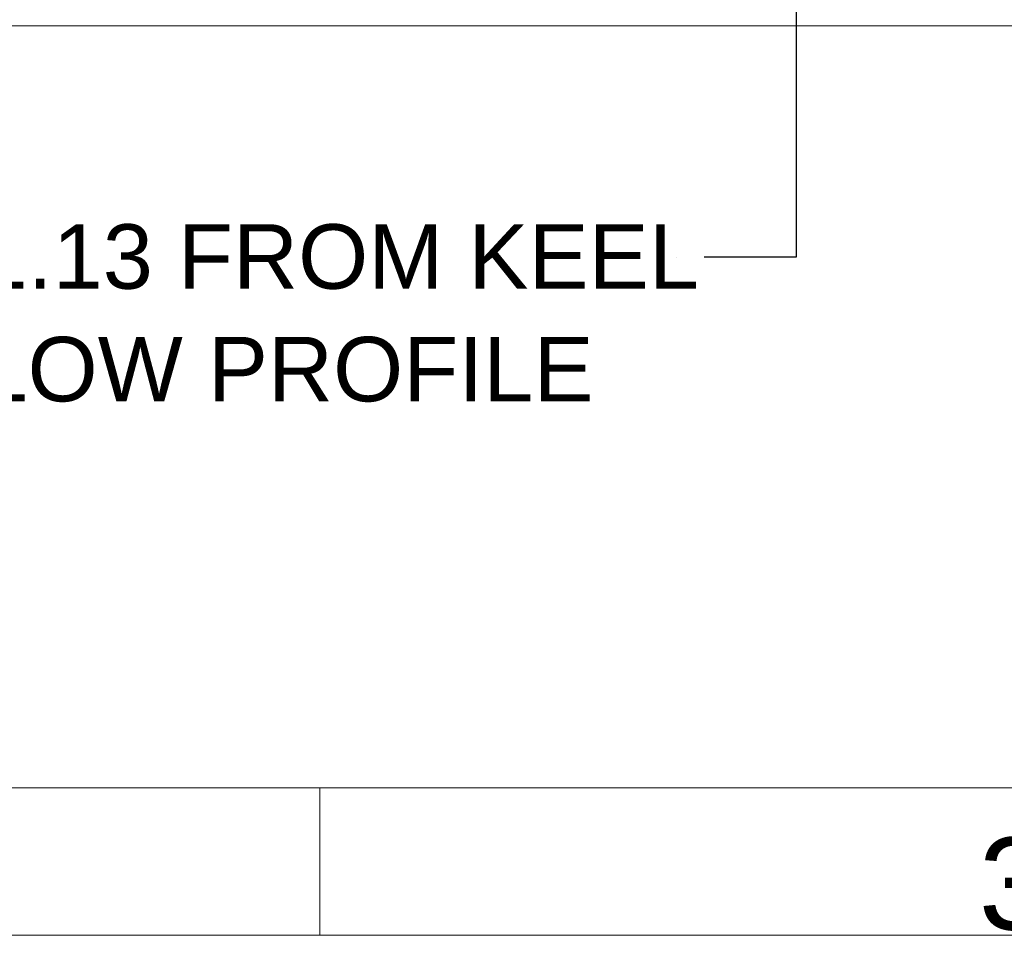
# Model space of a CAD drawing. Header units: millimetres. Extents: x 0 to 594, y 0 to 420.
# Tile 20 of 256: x 169 to 223, y 0 to 50. Entities that reach past the tile are written whole.
import ezdxf

# ---------------------------------------------------------------- set-up
doc = ezdxf.new("R2010")
doc.units = ezdxf.units.MM
doc.layers.add('1', color=7, linetype='Continuous', true_color=0xffffff)
doc.layers.add('256', color=7, linetype='Continuous', true_color=0xffffff)
doc.styles.add('Arial', font='txt')
doc.dimstyles.get("Standard").update_dxf_attribs({"dimtxt": 0.18, "dimasz": 0.18, "dimexe": 0.18, "dimexo": 0.0625, "dimgap": 0.09, "dimtad": 0, "dimtih": 1, "dimtoh": 1, "dimdec": 4, "dimzin": 0, "dimdsep": 46, "dimtxsty": 'Standard', "dimcen": 0.09, "dimadec": 0, "dimazin": 0, "dimtfac": 1, "dimtdec": 4, "dimtofl": 0, "dimtmove": 0, "dimatfit": 3, "dimfxl": 0, "dimtolj": 1, "dimtzin": 0, "dimarcsym": 0})

# ---------------------------------------------------------------- blocks, each defined once
blk = doc.blocks.new('LABLE3D_1', base_point=(206.367, 36.788))
at = {"layer": '1', "color": 18, "linetype": 'Continuous', "lineweight": 18, "insert": (166.961, 28.921), "char_height": 3.5, "attachment_point": 7, "line_spacing_factor": 1.047437, "style": 'Arial'}
blk.add_mtext('\\fArial|b0|i0;\\W1.0000;1.13 FROM KEEL\\PLOW PROFILE', dxfattribs=at)

msp = doc.modelspace()

# ---------------------------------------------------------------- linework, layer by layer
at = {"layer": '1', "color": 8, "linetype": 'Continuous', "lineweight": 18}
msp.add_line((139.425, 49.346), (293.163, 49.346), dxfattribs=at)
at = {"layer": '1', "color": 18, "lineweight": 18}
msp.add_line((204.867, 36.788), (204.867, 36.788), dxfattribs=at)
at = {"layer": '256', "color": 163, "linetype": 'Continuous', "lineweight": 18}
for p, q in [((586, 8), (8, 8)), ((185.531, 8), (185.531, 0)), ((594, 0), (0, 0))]:
    msp.add_line(p, q, dxfattribs=at)

# ---------------------------------------------------------------- block references
at = {"layer": '1', "color": 18, "linetype": 'Continuous', "lineweight": 13}
msp.add_blockref('LABLE3D_1', (206.367, 36.788), dxfattribs=at)

# ---------------------------------------------------------------- texts
at = {"layer": '256', "color": 18, "linetype": 'Continuous', "lineweight": 13, "insert": (221.26, 0.235), "char_height": 5, "attachment_point": 7, "line_spacing_factor": 1.047437, "style": 'Arial'}
msp.add_mtext('\\fArial|b0|i0;\\W1.0000;3', dxfattribs=at)

# ---------------------------------------------------------------- leaders
at = {"layer": '1', "color": 18, "linetype": 'Continuous', "lineweight": 18}
msp.add_leader([(211.367, 78.986), (211.367, 36.788), (206.367, 36.788)], dimstyle='Standard', override={"dimasz": 3.5}, dxfattribs=at)

doc.saveas('drawing.dxf')
